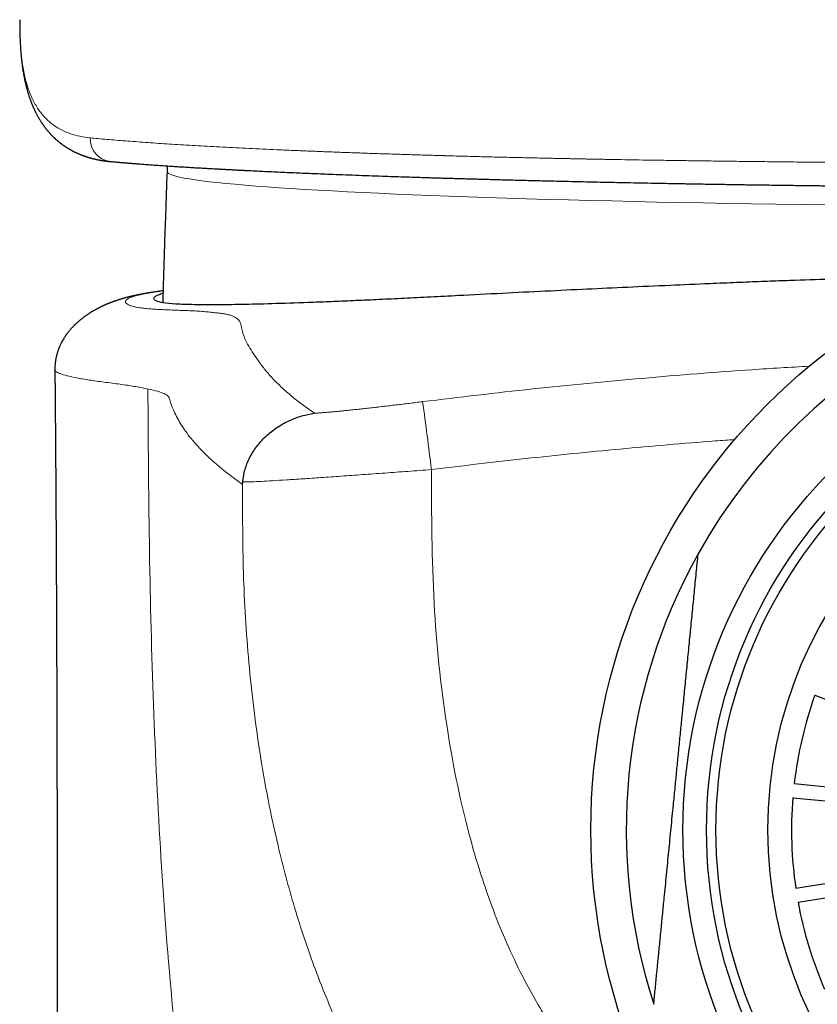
# Model space of a CAD drawing. Header units: millimetres. Extents: x 8 to 539, y 12 to 464.
# Tile 46 of 59: x 258 to 275, y 402 to 423. Entities that reach past the tile are written whole.
import ezdxf

# ---------------------------------------------------------------- set-up
doc = ezdxf.new("R2010")
doc.units = ezdxf.units.MM

msp = doc.modelspace()

# ---------------------------------------------------------------- linework, layer by layer
at = {"color": 7, "linetype": 'Continuous', "lineweight": 30}
for p, q in [((258.176, 423.216), (258.176, 423.226)), ((258.176, 423.217), (258.176, 423.211)), ((275.012, 408.911), (276.884, 408.206)), ((274.576, 407.04), (276.567, 406.844)), ((274.546, 406.741), (276.537, 406.545)), ((274.609, 404.821), (276.583, 405.147)), ((274.658, 404.525), (276.632, 404.851))]:
    msp.add_line(p, q, dxfattribs=at)
at = {"color": 252, "linetype": 'Continuous', "lineweight": 0}
msp.add_line((258.203, 422.521), (258.186, 422.751), dxfattribs=at)
at = {"color": 252, "linetype": 'Continuous', "lineweight": 0, "flags": 128}
for points in [[(258.186, 422.711), (258.185, 422.719), (258.186, 422.751)], [(258.203, 422.521), (258.203, 422.489), (258.204, 422.463)], [(275.233, 419.302), (274.705, 419.309), (274.182, 419.317), (273.666, 419.325), (273.156, 419.334), (272.652, 419.343), (272.156, 419.353), (271.667, 419.363), (271.186, 419.374), (270.714, 419.385), (270.249, 419.396), (269.793, 419.408), (269.347, 419.42), (268.91, 419.433), (268.482, 419.446), (268.064, 419.459), (267.657, 419.473), (267.26, 419.488), (266.874, 419.502), (266.499, 419.517), (266.135, 419.532), (265.783, 419.548), (265.443, 419.564), (265.115, 419.58), (264.799, 419.597), (264.495, 419.613), (264.204, 419.63), (263.926, 419.648), (263.662, 419.665), (263.41, 419.683), (263.172, 419.701), (262.947, 419.719), (262.737, 419.738), (262.54, 419.756), (262.357, 419.775), (262.188, 419.794), (262.034, 419.813), (261.894, 419.832), (261.769, 419.852), (261.658, 419.871), (261.561, 419.891), (261.48, 419.911), (261.413, 419.93), (261.361, 419.95), (261.324, 419.97), (261.301, 419.99), (261.294, 420.009), (261.294, 420.01)]]:
    msp.add_lwpolyline(points, dxfattribs=at)
at = {"color": 7, "linetype": 'Continuous', "lineweight": 30}
for radius in [12.75, 10.8, 10.3, 10.1, 9]:
    msp.add_circle((283.019, 406.058), radius, dxfattribs=at)
at = {"color": 252, "linetype": 'Continuous', "lineweight": 0}
for centre, radius, start, end in [((260.146, 420.7), 0.481, 177.3472, 262.9338), ((166.27, 401.47), 101.362, 6.92574, 7.74685)]:
    msp.add_arc(centre, radius, start, end, dxfattribs=at)
at = {"color": 7, "linetype": 'Continuous', "lineweight": 30}
for radius, start, end in [(12, 17.9305, 150.8176), (12, 150.8176, 197.9305), (8.5, 160.3852, 173.3629), (8.5, 175.3852, 188.3629), (8.5, 190.3852, 203.3629)]:
    msp.add_arc((283.019, 406.058), radius, start, end, dxfattribs=at)
at = {"color": 252, "linetype": 'Continuous', "lineweight": 0}
for points, knots in [([(258.186, 422.751), (258.183, 422.805), (258.177, 422.912), (258.175, 423.064), (258.174, 423.166), (258.176, 423.214), (258.176, 423.216)], [0, 0, 0, 0, 0.328963, 0.65768, 0.986194, 1, 1, 1, 1]), ([(259.665, 420.723), (259.592, 420.732), (259.446, 420.751), (259.25, 420.806), (259.07, 420.88), (258.908, 420.976), (258.763, 421.094), (258.626, 421.242), (258.501, 421.426), (258.392, 421.652), (258.306, 421.909), (258.241, 422.195), (258.216, 422.412), (258.203, 422.521)], [0, 0, 0, 0, 0.084363, 0.168375, 0.252088, 0.335554, 0.418821, 0.501935, 0.601534, 0.701058, 0.800589, 0.900208, 1, 1, 1, 1]), ([(283.224, 420.171), (283.091, 420.171), (282.823, 420.171), (282.422, 420.171), (282.022, 420.171), (281.621, 420.172), (281.221, 420.172), (280.797, 420.173), (280.351, 420.174), (279.882, 420.175), (279.415, 420.177), (278.946, 420.179), (278.476, 420.181), (278.005, 420.183), (277.536, 420.186), (277.07, 420.189), (276.608, 420.192), (276.148, 420.196), (275.692, 420.2), (275.24, 420.204), (274.791, 420.209), (274.344, 420.214), (273.9, 420.219), (273.461, 420.224), (273.029, 420.23), (272.602, 420.235), (272.179, 420.241), (271.796, 420.247), (271.45, 420.252), (271.142, 420.257), (270.914, 420.261), (270.786, 420.263), (270.757, 420.264), (270.748, 420.264), (270.738, 420.264), (270.732, 420.264), (270.728, 420.264), (270.72, 420.264), (270.707, 420.265), (270.687, 420.265), (270.662, 420.266), (270.631, 420.266), (270.594, 420.267), (270.55, 420.268), (270.498, 420.268), (270.438, 420.27), (270.372, 420.271), (270.299, 420.272), (270.221, 420.274), (270.138, 420.275), (270.051, 420.277), (269.961, 420.279), (269.865, 420.281), (269.763, 420.283), (269.651, 420.285), (269.527, 420.288), (269.391, 420.29), (269.249, 420.293), (269.1, 420.297), (268.945, 420.3), (268.785, 420.304), (268.62, 420.308), (268.45, 420.312), (268.273, 420.316), (268.091, 420.32), (267.904, 420.325), (267.711, 420.33), (267.514, 420.335), (267.352, 420.34), (267.251, 420.343), (267.209, 420.344), (267.191, 420.344), (267.176, 420.345), (267.114, 420.347), (266.938, 420.352), (266.651, 420.36), (266.302, 420.371), (265.959, 420.382), (265.619, 420.393), (265.284, 420.405), (264.952, 420.417), (264.627, 420.429), (264.309, 420.442), (263.997, 420.455), (263.692, 420.468), (263.394, 420.481), (263.103, 420.495), (262.819, 420.509), (262.543, 420.523), (262.274, 420.537), (262.014, 420.551), (261.763, 420.566), (261.52, 420.581), (261.286, 420.595), (261.057, 420.61), (260.834, 420.626), (260.618, 420.642), (260.41, 420.658), (260.211, 420.674), (260.02, 420.69), (259.837, 420.706), (259.722, 420.717), (259.665, 420.723)], [0, 0, 0, 0, 0.0131474, 0.0262988, 0.0394535, 0.0526104, 0.0657686, 0.0789269, 0.0944331, 0.1099354, 0.1254312, 0.1409182, 0.1567091, 0.1724849, 0.1882423, 0.2039782, 0.2196891, 0.2353715, 0.2510221, 0.2666275, 0.2822451, 0.2978934, 0.3135586, 0.3292317, 0.3446313, 0.3600359, 0.3754443, 0.390855, 0.4023626, 0.4138701, 0.4253772, 0.4280446, 0.4283938, 0.4287431, 0.4290924, 0.4294417, 0.4295072, 0.4295626, 0.4302464, 0.4309972, 0.4318801, 0.4331036, 0.4345144, 0.4361126, 0.4381561, 0.4404415, 0.4429688, 0.4457379, 0.4487489, 0.4520016, 0.4552899, 0.458793, 0.4625109, 0.4664436, 0.470591, 0.475646, 0.4809868, 0.4866135, 0.4925256, 0.4987231, 0.5050876, 0.5117277, 0.5186433, 0.5258345, 0.5333012, 0.5410434, 0.5490611, 0.5573542, 0.5657974, 0.5695973, 0.5703497, 0.5711042, 0.5718607, 0.5723712, 0.5790359, 0.5944033, 0.6097694, 0.6251345, 0.6404987, 0.6561759, 0.6718526, 0.6875289, 0.7032051, 0.7188814, 0.7345578, 0.7502347, 0.7658781, 0.7815224, 0.7971678, 0.8128148, 0.8284636, 0.8438351, 0.8592093, 0.8745866, 0.8899675, 0.9056667, 0.921371, 0.9370813, 0.9527983, 0.968523, 0.9842565, 1, 1, 1, 1]), ([(264.417, 414.887), (264.336, 414.944), (264.173, 415.057), (263.953, 415.23), (263.75, 415.406), (263.568, 415.583), (263.405, 415.763), (263.27, 415.938), (263.153, 416.107), (263.047, 416.269), (262.973, 416.4), (262.93, 416.498), (262.907, 416.564), (262.889, 416.63), (262.874, 416.697), (262.86, 416.763), (262.843, 416.818), (262.815, 416.86), (262.785, 416.889), (262.745, 416.918), (262.692, 416.945), (262.624, 416.968), (262.541, 416.987), (262.445, 417.002), (262.334, 417.015), (262.223, 417.028), (262.105, 417.04), (261.968, 417.05), (261.814, 417.058), (261.651, 417.064), (261.485, 417.07), (261.321, 417.077), (261.166, 417.084), (261.021, 417.092), (260.889, 417.102), (260.769, 417.115), (260.662, 417.13), (260.572, 417.15), (260.502, 417.172), (260.452, 417.197), (260.422, 417.223), (260.412, 417.251), (260.421, 417.279), (260.453, 417.308), (260.507, 417.336), (260.58, 417.362), (260.67, 417.386), (260.779, 417.411), (260.904, 417.435), (261.048, 417.458), (261.15, 417.474), (261.21, 417.482), (261.211, 417.482)], [0, 0, 0, 0, 0.064581, 0.129162, 0.193744, 0.258325, 0.322906, 0.387486, 0.444318, 0.501151, 0.557982, 0.580308, 0.602633, 0.624958, 0.647284, 0.669613, 0.69194, 0.702789, 0.713639, 0.72449, 0.735343, 0.746193, 0.754714, 0.763236, 0.771762, 0.780289, 0.788813, 0.797332, 0.805854, 0.81438, 0.822909, 0.831438, 0.839813, 0.848183, 0.856552, 0.864921, 0.874606, 0.884294, 0.893981, 0.903667, 0.913353, 0.922867, 0.932383, 0.941896, 0.951407, 0.959475, 0.967545, 0.975618, 0.983694, 0.99177, 0.999846, 1, 1, 1, 1]), ([(260.89, 415.401), (260.816, 415.416), (260.669, 415.446), (260.388, 415.491), (260.052, 415.536), (259.708, 415.58), (259.435, 415.625), (259.216, 415.67), (259.052, 415.716), (258.954, 415.761), (258.91, 415.793), (258.921, 415.81), (258.922, 415.812)], [0, 0, 0, 0, 0.109966, 0.219924, 0.329897, 0.439875, 0.54985, 0.659828, 0.769794, 0.879753, 0.989708, 1, 1, 1, 1]), ([(266.707, 415.133), (267.481, 415.226), (269.029, 415.411), (271.355, 415.632), (273.311, 415.792), (274.493, 415.861), (274.897, 415.884)], [0, 0, 0, 0, 0.284356, 0.568451, 0.852375, 1, 1, 1, 1]), ([(283.019, 366.561), (282.608, 366.575), (281.786, 366.604), (280.572, 366.823), (279.392, 367.158), (278.257, 367.611), (277.174, 368.163), (276.077, 368.842), (274.979, 369.654), (273.894, 370.6), (272.883, 371.616), (271.938, 372.691), (270.927, 373.972), (269.868, 375.472), (268.788, 377.202), (267.796, 378.988), (266.878, 380.815), (266.046, 382.686), (265.291, 384.594), (264.532, 386.729), (263.798, 389.102), (263.114, 391.716), (262.535, 394.364), (262.058, 397.04), (261.676, 399.739), (261.366, 402.618), (261.138, 405.676), (260.989, 408.91), (260.91, 412.152), (260.896, 414.318), (260.89, 415.401)], [0, 0, 0, 0, 0.020823, 0.041652, 0.062477, 0.083288, 0.104117, 0.124965, 0.149963, 0.174965, 0.199966, 0.224964, 0.24997, 0.285685, 0.321398, 0.357112, 0.392831, 0.428546, 0.464263, 0.499979, 0.546645, 0.593314, 0.639985, 0.686652, 0.733321, 0.779987, 0.834988, 0.889993, 0.944996, 1, 1, 1, 1]), ([(262.894, 413.38), (262.74, 413.493), (262.431, 413.717), (262.062, 414.054), (261.777, 414.373), (261.566, 414.674), (261.45, 414.904), (261.375, 415.082), (261.354, 415.181), (261.32, 415.255), (261.24, 415.304), (261.103, 415.353), (260.966, 415.385), (260.897, 415.401)], [0, 0, 0, 0, 0.166667, 0.333334, 0.500001, 0.640002, 0.780002, 0.841601, 0.903203, 0.927401, 0.951595, 0.975797, 1, 1, 1, 1]), ([(264.413, 414.887), (264.434, 414.888), (264.476, 414.891), (264.548, 414.896), (264.627, 414.902), (264.713, 414.909), (264.806, 414.917), (264.905, 414.926), (265.008, 414.937), (265.118, 414.948), (265.232, 414.96), (265.352, 414.973), (265.475, 414.986), (265.602, 415), (265.733, 415.015), (265.866, 415.031), (266.003, 415.047), (266.141, 415.063), (266.281, 415.08), (266.422, 415.097), (266.564, 415.115), (266.659, 415.127), (266.707, 415.132)], [0, 0, 0, 0, 0.050063, 0.099996, 0.149963, 0.200131, 0.250662, 0.300633, 0.350425, 0.400196, 0.450106, 0.500316, 0.550429, 0.600303, 0.650095, 0.699963, 0.750066, 0.800179, 0.850073, 0.899903, 0.949826, 1, 1, 1, 1]), ([(273.318, 414.33), (273.18, 414.32), (272.705, 414.286), (271.896, 414.219), (270.891, 414.13), (269.888, 414.033), (268.887, 413.927), (267.889, 413.815), (267.224, 413.733), (266.892, 413.692)], [0, 0, 0, 0, 0.064383, 0.220949, 0.377249, 0.533294, 0.689095, 0.84466, 1, 1, 1, 1]), ([(266.892, 413.692), (266.727, 413.68), (266.395, 413.656), (265.906, 413.62), (265.431, 413.586), (264.978, 413.554), (264.553, 413.524), (264.165, 413.497), (263.82, 413.475), (263.524, 413.457), (263.279, 413.443), (263.091, 413.434), (262.956, 413.43), (262.919, 413.432), (262.901, 413.432)], [0, 0, 0, 0, 0.083093, 0.166253, 0.249489, 0.332762, 0.416042, 0.49937, 0.582721, 0.666052, 0.749426, 0.832856, 0.916356, 1, 1, 1, 1]), ([(266.892, 413.692), (266.896, 412.746), (266.903, 410.939), (267.167, 408.361), (267.591, 406.217), (268.135, 404.47), (268.625, 403.328), (269.042, 402.541), (269.333, 402.05), (269.643, 401.584), (269.972, 401.141), (270.591, 400.404), (271.329, 399.628), (272.099, 399.222), (272.337, 399.097)], [0, 0, 0, 0, 0.174047, 0.332292, 0.47602, 0.57533, 0.66835, 0.704059, 0.73902, 0.77332, 0.807049, 0.840304, 0.950735, 1, 1, 1, 1]), ([(270.747, 395.409), (270.691, 395.435), (270.464, 395.539), (270.151, 395.729), (269.815, 395.948), (269.56, 396.128), (269.077, 396.478), (268.377, 397.05), (267.414, 397.989), (266.486, 399.125), (265.647, 400.434), (264.971, 401.76), (264.425, 403.082), (263.984, 404.402), (263.579, 405.928), (263.242, 407.66), (263.011, 409.592), (262.892, 411.496), (262.894, 412.756), (262.895, 413.38)], [0, 0, 0, 0, 0.008997, 0.0362991, 0.0531308, 0.067284, 0.0816811, 0.1398411, 0.1986053, 0.276995, 0.3526691, 0.4242132, 0.4932247, 0.5605244, 0.6263918, 0.7227668, 0.8167948, 0.909218, 1, 1, 1, 1])]:
    msp.add_open_spline(points, degree=3, knots=knots, dxfattribs=at)
at = {"color": 7, "linetype": 'Continuous', "lineweight": 30}
for points, knots in [([(258.176, 423.209), (258.176, 423.201), (258.175, 423.183), (258.175, 423.156), (258.175, 423.129), (258.175, 423.105), (258.175, 423.086), (258.175, 423.07), (258.175, 423.058), (258.175, 423.047), (258.175, 423.034), (258.175, 423.017), (258.175, 422.994), (258.176, 422.966), (258.177, 422.934), (258.178, 422.898), (258.179, 422.858), (258.181, 422.813), (258.183, 422.764), (258.185, 422.729), (258.186, 422.711)], [0, 0, 0, 0, 0.0499665, 0.1104431, 0.1647518, 0.2128962, 0.2548798, 0.2835472, 0.3084154, 0.3317219, 0.3585741, 0.3891717, 0.4390728, 0.496531, 0.5615464, 0.6341193, 0.71425, 0.8019394, 0.8971888, 1, 1, 1, 1]), ([(258.186, 422.711), (258.188, 422.668), (258.192, 422.614), (258.198, 422.53), (258.202, 422.491), (258.204, 422.463)], [0, 0, 0, 0, 0.526209, 0.661521, 1, 1, 1, 1]), ([(258.204, 422.463), (258.205, 422.452), (258.207, 422.432), (258.21, 422.404), (258.212, 422.379), (258.215, 422.358), (258.217, 422.339), (258.22, 422.315), (258.224, 422.282), (258.23, 422.239), (258.236, 422.193), (258.244, 422.146), (258.251, 422.103), (258.257, 422.065), (258.264, 422.031), (258.27, 421.999), (258.276, 421.969), (258.282, 421.94), (258.288, 421.911), (258.295, 421.882), (258.301, 421.855), (258.307, 421.83), (258.313, 421.806), (258.32, 421.782), (258.326, 421.758), (258.333, 421.732), (258.341, 421.706), (258.348, 421.68), (258.356, 421.654), (258.365, 421.626), (258.376, 421.593), (258.387, 421.559), (258.4, 421.525), (258.41, 421.498), (258.418, 421.477), (258.424, 421.461), (258.43, 421.445), (258.437, 421.428), (258.444, 421.411), (258.451, 421.394), (258.457, 421.38), (258.463, 421.367), (258.468, 421.355), (258.475, 421.341), (258.481, 421.327), (258.488, 421.312), (258.496, 421.296), (258.503, 421.281), (258.511, 421.265), (258.519, 421.249), (258.529, 421.23), (258.54, 421.209), (258.552, 421.186), (258.565, 421.164), (258.576, 421.144), (258.588, 421.124), (258.599, 421.105), (258.612, 421.084), (258.624, 421.066), (258.634, 421.05), (258.643, 421.037), (258.652, 421.023), (258.661, 421.01), (258.671, 420.995), (258.68, 420.982), (258.689, 420.97), (258.697, 420.96), (258.704, 420.95), (258.712, 420.94), (258.721, 420.928), (258.731, 420.915), (258.74, 420.903), (258.749, 420.893), (258.757, 420.883), (258.765, 420.874), (258.773, 420.864), (258.782, 420.853), (258.792, 420.841), (258.802, 420.83), (258.811, 420.821), (258.819, 420.812), (258.826, 420.804), (258.834, 420.795), (258.843, 420.786), (258.853, 420.775), (258.864, 420.765), (258.873, 420.755), (258.882, 420.746), (258.89, 420.739), (258.898, 420.731), (258.907, 420.723), (258.917, 420.713), (258.928, 420.702), (258.94, 420.692), (258.951, 420.682), (258.96, 420.674), (258.97, 420.666), (258.981, 420.657), (258.993, 420.647), (259.005, 420.636), (259.018, 420.626), (259.029, 420.617), (259.039, 420.609), (259.05, 420.601), (259.063, 420.592), (259.076, 420.582), (259.088, 420.573), (259.099, 420.565), (259.108, 420.559), (259.117, 420.552), (259.128, 420.545), (259.142, 420.536), (259.158, 420.526), (259.173, 420.516), (259.186, 420.508), (259.197, 420.501), (259.208, 420.494), (259.221, 420.487), (259.236, 420.478), (259.251, 420.47), (259.264, 420.462), (259.276, 420.456), (259.288, 420.45), (259.301, 420.443), (259.315, 420.435), (259.331, 420.427), (259.347, 420.419), (259.362, 420.412), (259.377, 420.406), (259.391, 420.399), (259.406, 420.393), (259.419, 420.387), (259.432, 420.381), (259.444, 420.376), (259.455, 420.371), (259.468, 420.366), (259.484, 420.36), (259.501, 420.353), (259.518, 420.347), (259.532, 420.342), (259.545, 420.337), (259.558, 420.333), (259.572, 420.328), (259.588, 420.323), (259.604, 420.318), (259.619, 420.313), (259.633, 420.309), (259.646, 420.305), (259.659, 420.301), (259.675, 420.297), (259.691, 420.292), (259.706, 420.288), (259.72, 420.285), (259.733, 420.282), (259.745, 420.279), (259.757, 420.276), (259.771, 420.272), (259.786, 420.269), (259.8, 420.266), (259.813, 420.263), (259.824, 420.261), (259.834, 420.259), (259.846, 420.257), (259.86, 420.254), (259.875, 420.251), (259.892, 420.248), (259.908, 420.245), (259.922, 420.243), (259.933, 420.242), (259.944, 420.24), (259.954, 420.238), (259.963, 420.237), (259.973, 420.236), (259.985, 420.234), (260, 420.232), (260.018, 420.23), (260.038, 420.228), (260.062, 420.225), (260.078, 420.223), (260.087, 420.223)], [0, 0, 0, 0, 0.008523, 0.016143, 0.022859, 0.028672, 0.033581, 0.037948, 0.04872, 0.060211, 0.074062, 0.087357, 0.100454, 0.110484, 0.120372, 0.129699, 0.138437, 0.146859, 0.15536, 0.164407, 0.172107, 0.179794, 0.187065, 0.19406, 0.201569, 0.209567, 0.218069, 0.226064, 0.233313, 0.242722, 0.253015, 0.264234, 0.275445, 0.286215, 0.29129, 0.296158, 0.301377, 0.307066, 0.313205, 0.318971, 0.323946, 0.32784, 0.331924, 0.33658, 0.341807, 0.347129, 0.352143, 0.357754, 0.363037, 0.368866, 0.375422, 0.382684, 0.391795, 0.399755, 0.407166, 0.414075, 0.42123, 0.428921, 0.436943, 0.442543, 0.447349, 0.45213, 0.457971, 0.463416, 0.46885, 0.473601, 0.477668, 0.481321, 0.485482, 0.490303, 0.495757, 0.500974, 0.505447, 0.509287, 0.512815, 0.516922, 0.521661, 0.527009, 0.531858, 0.536146, 0.539872, 0.543164, 0.546863, 0.551124, 0.555948, 0.561023, 0.565573, 0.569561, 0.572931, 0.576293, 0.580196, 0.584641, 0.590292, 0.595602, 0.600212, 0.604123, 0.607951, 0.612476, 0.6177, 0.623381, 0.628706, 0.633263, 0.637155, 0.641505, 0.646622, 0.652486, 0.657348, 0.66165, 0.665391, 0.668686, 0.672376, 0.678057, 0.68464, 0.690796, 0.695479, 0.699425, 0.70365, 0.708643, 0.714404, 0.720163, 0.725156, 0.729382, 0.733331, 0.738017, 0.743469, 0.749415, 0.755586, 0.76069, 0.765392, 0.771112, 0.775931, 0.781019, 0.785591, 0.789601, 0.793051, 0.797646, 0.803203, 0.809709, 0.815369, 0.820261, 0.824386, 0.828408, 0.833194, 0.838748, 0.844663, 0.849868, 0.854307, 0.858189, 0.862663, 0.867905, 0.873498, 0.878763, 0.883347, 0.887248, 0.890996, 0.894986, 0.899539, 0.904624, 0.909414, 0.913548, 0.917025, 0.919992, 0.923723, 0.928123, 0.933192, 0.938907, 0.944553, 0.948339, 0.951919, 0.955292, 0.958459, 0.96142, 0.964343, 0.967898, 0.972619, 0.97819, 0.98461, 0.99188, 1, 1, 1, 1]), ([(260.086, 420.223), (260.1, 420.221), (260.125, 420.219), (260.162, 420.216), (260.196, 420.213), (260.228, 420.21), (260.257, 420.207), (260.283, 420.205), (260.305, 420.203), (260.325, 420.201), (260.342, 420.2), (260.356, 420.199), (260.366, 420.198), (260.374, 420.197), (260.38, 420.197), (260.386, 420.196), (260.393, 420.196), (260.4, 420.195), (260.409, 420.194), (260.419, 420.194), (260.433, 420.192), (260.453, 420.191), (260.48, 420.189), (260.509, 420.186), (260.541, 420.184), (260.575, 420.181), (260.611, 420.178), (260.65, 420.175), (260.689, 420.172), (260.762, 420.166), (260.872, 420.158), (261.02, 420.147), (261.144, 420.139), (261.242, 420.132), (261.31, 420.128), (261.379, 420.123), (261.449, 420.119), (261.519, 420.114), (261.588, 420.11), (261.658, 420.105), (261.727, 420.101), (261.796, 420.097), (261.862, 420.093), (261.924, 420.089), (261.985, 420.086), (262.044, 420.082), (262.1, 420.079), (262.153, 420.076), (262.206, 420.073), (262.261, 420.07), (262.324, 420.066), (262.395, 420.063), (262.476, 420.058), (262.562, 420.054), (262.648, 420.049), (262.733, 420.045), (262.815, 420.04), (262.901, 420.036), (262.987, 420.032), (263.101, 420.026), (263.243, 420.019), (263.419, 420.011), (263.602, 420.003), (263.79, 419.994), (263.978, 419.986), (264.166, 419.978), (264.354, 419.97), (264.546, 419.962), (264.764, 419.953), (265.01, 419.944), (265.286, 419.933), (265.569, 419.923), (265.835, 419.914), (266.083, 419.905), (266.311, 419.898), (266.512, 419.891), (266.683, 419.886), (266.821, 419.881), (266.957, 419.877), (267.09, 419.873), (267.221, 419.869), (267.35, 419.865), (267.475, 419.862), (267.596, 419.858), (267.714, 419.855), (267.83, 419.852), (267.95, 419.848), (268.077, 419.845), (268.212, 419.841), (268.355, 419.837), (268.504, 419.833), (268.66, 419.829), (268.82, 419.825), (268.983, 419.821), (269.15, 419.817), (269.321, 419.813), (269.495, 419.809), (269.694, 419.804), (269.918, 419.799), (270.165, 419.793), (270.408, 419.788), (270.645, 419.783), (270.876, 419.778), (271.128, 419.773), (271.404, 419.768), (271.707, 419.762), (272.016, 419.757), (272.331, 419.751), (272.652, 419.745), (272.979, 419.74), (273.313, 419.735), (273.603, 419.73), (273.848, 419.727), (274.047, 419.724), (274.247, 419.721), (274.45, 419.718), (274.636, 419.716), (274.803, 419.714), (274.948, 419.712), (275.084, 419.71), (275.212, 419.709), (275.321, 419.707), (275.413, 419.706), (275.489, 419.705), (275.56, 419.705), (275.627, 419.704), (275.69, 419.703), (275.749, 419.702), (275.807, 419.702), (275.867, 419.701), (275.933, 419.7), (276.006, 419.7), (276.087, 419.699), (276.176, 419.698), (276.271, 419.697), (276.373, 419.696), (276.481, 419.695), (276.596, 419.694), (276.719, 419.693), (276.849, 419.691), (276.985, 419.69), (277.127, 419.689), (277.277, 419.688), (277.435, 419.686), (277.601, 419.685), (277.777, 419.683), (277.959, 419.682), (278.15, 419.681), (278.349, 419.679), (278.555, 419.678), (278.769, 419.676), (278.99, 419.675), (279.219, 419.674), (279.456, 419.672), (279.701, 419.671), (279.952, 419.67), (280.209, 419.669), (280.472, 419.668), (280.743, 419.667), (281.023, 419.666), (281.313, 419.665), (281.612, 419.664), (281.919, 419.663), (282.234, 419.663), (282.556, 419.663), (282.886, 419.662), (283.108, 419.663), (283.221, 419.663)], [0, 0, 0, 0, 0.003673, 0.00707, 0.010191, 0.013035, 0.015604, 0.017896, 0.019913, 0.021653, 0.023118, 0.024308, 0.025221, 0.025859, 0.026345, 0.02681, 0.027367, 0.028017, 0.02876, 0.029595, 0.030523, 0.032465, 0.034717, 0.03728, 0.039832, 0.042631, 0.045675, 0.048815, 0.051959, 0.055108, 0.066387, 0.077722, 0.089112, 0.09401, 0.098919, 0.103837, 0.108766, 0.113695, 0.118475, 0.123062, 0.127883, 0.13247, 0.136822, 0.140939, 0.144822, 0.148685, 0.152283, 0.155618, 0.158851, 0.162304, 0.165985, 0.170617, 0.175565, 0.18083, 0.186412, 0.191105, 0.196002, 0.20107, 0.206124, 0.211132, 0.220836, 0.230365, 0.240845, 0.251105, 0.261142, 0.270996, 0.280828, 0.290661, 0.300494, 0.314014, 0.327533, 0.341149, 0.354959, 0.365398, 0.375945, 0.386602, 0.392931, 0.399166, 0.405228, 0.411117, 0.416947, 0.422598, 0.428069, 0.433359, 0.438469, 0.443401, 0.448384, 0.453899, 0.459662, 0.465675, 0.471935, 0.478445, 0.485203, 0.491803, 0.498624, 0.505663, 0.512708, 0.519631, 0.529708, 0.539513, 0.549047, 0.558309, 0.567299, 0.576017, 0.587433, 0.598964, 0.610632, 0.622437, 0.634378, 0.646457, 0.658688, 0.671072, 0.678202, 0.685381, 0.692609, 0.699886, 0.707169, 0.71262, 0.717766, 0.722607, 0.727144, 0.731377, 0.734214, 0.736896, 0.739423, 0.741795, 0.744012, 0.746075, 0.74806, 0.750115, 0.752432, 0.75501, 0.757851, 0.760954, 0.76432, 0.767844, 0.771616, 0.775637, 0.779908, 0.784429, 0.789112, 0.794037, 0.799203, 0.804611, 0.810379, 0.816399, 0.822672, 0.829198, 0.835977, 0.843008, 0.850292, 0.857813, 0.865585, 0.873609, 0.881884, 0.89041, 0.899029, 0.907889, 0.91699, 0.926332, 0.936112, 0.946141, 0.95642, 0.966945, 0.977718, 0.988737, 1, 1, 1, 1]), ([(261.294, 420.01), (261.283, 419.707), (261.264, 419.172), (261.239, 418.434), (261.22, 417.818), (261.209, 417.427), (261.204, 417.239), (261.204, 417.232)], [0, 0, 0, 0, 0.3272724, 0.5780954, 0.7963615, 0.9924001, 1, 1, 1, 1]), ([(261.298, 420.128), (261.297, 420.107), (261.296, 420.067), (261.294, 420.028), (261.294, 420.01)], [0, 0, 0, 0, 0.552534, 1, 1, 1, 1]), ([(278.047, 417.798), (278.033, 417.798), (277.44, 417.787), (276.28, 417.756), (275.077, 417.72), (274.365, 417.694), (274.128, 417.686), (273.88, 417.676), (273.621, 417.666), (273.352, 417.655), (273.073, 417.644), (272.6, 417.624), (271.915, 417.594), (271.047, 417.555), (270.165, 417.514), (269.277, 417.471), (268.366, 417.426), (267.561, 417.384), (266.875, 417.348), (266.316, 417.32), (265.788, 417.295), (265.291, 417.273), (264.825, 417.253), (264.249, 417.23), (263.604, 417.208), (262.939, 417.191), (262.35, 417.183), (261.853, 417.185), (261.464, 417.199), (261.201, 417.226), (261.052, 417.264), (261.014, 417.304), (261.021, 417.335), (261.035, 417.353), (261.057, 417.371), (261.089, 417.389), (261.13, 417.406), (261.17, 417.421), (261.199, 417.43), (261.21, 417.433)], [0, 0, 0, 0, 0.001247, 0.055864, 0.111838, 0.119406, 0.127383, 0.135768, 0.144562, 0.153765, 0.163377, 0.173397, 0.203057, 0.235808, 0.267662, 0.301979, 0.33876, 0.378004, 0.404327, 0.430288, 0.455888, 0.481125, 0.506, 0.530514, 0.578448, 0.624938, 0.669983, 0.722129, 0.7722, 0.820199, 0.866128, 0.909991, 0.923998, 0.937937, 0.951809, 0.965614, 0.97935, 0.993019, 1, 1, 1, 1]), ([(261.211, 417.483), (261.209, 417.483), (261.192, 417.48), (261.158, 417.475), (261.11, 417.469), (261.062, 417.461), (261.02, 417.455), (260.984, 417.449), (260.956, 417.445), (260.93, 417.44), (260.904, 417.436), (260.881, 417.432), (260.859, 417.429), (260.841, 417.425), (260.822, 417.422), (260.805, 417.419), (260.79, 417.416), (260.778, 417.414), (260.767, 417.412), (260.755, 417.41), (260.743, 417.407), (260.731, 417.405), (260.72, 417.403), (260.711, 417.401), (260.703, 417.4), (260.697, 417.398), (260.691, 417.397), (260.684, 417.396), (260.676, 417.394), (260.666, 417.392), (260.656, 417.39), (260.644, 417.388), (260.631, 417.385), (260.619, 417.382), (260.607, 417.38), (260.596, 417.377), (260.586, 417.375), (260.575, 417.373), (260.563, 417.37), (260.551, 417.367), (260.539, 417.364), (260.528, 417.362), (260.519, 417.36), (260.51, 417.358), (260.499, 417.355), (260.487, 417.352), (260.474, 417.349), (260.457, 417.344), (260.438, 417.34), (260.419, 417.334), (260.4, 417.329), (260.382, 417.324), (260.362, 417.319), (260.34, 417.312), (260.315, 417.305), (260.287, 417.297), (260.259, 417.287), (260.23, 417.278), (260.205, 417.269), (260.185, 417.262), (260.17, 417.257), (260.156, 417.252), (260.143, 417.247), (260.131, 417.243), (260.119, 417.238), (260.109, 417.234), (260.098, 417.23), (260.086, 417.225), (260.071, 417.219), (260.055, 417.213), (260.038, 417.206), (260.021, 417.199), (260.006, 417.192), (259.992, 417.186), (259.979, 417.181), (259.965, 417.174), (259.95, 417.168), (259.935, 417.161), (259.92, 417.154), (259.907, 417.147), (259.894, 417.141), (259.877, 417.133), (259.857, 417.123), (259.836, 417.112), (259.816, 417.101), (259.795, 417.09), (259.773, 417.078), (259.753, 417.067), (259.735, 417.057), (259.719, 417.047), (259.703, 417.038), (259.69, 417.03), (259.678, 417.023), (259.666, 417.015), (259.652, 417.006), (259.638, 416.997), (259.622, 416.987), (259.605, 416.975), (259.584, 416.961), (259.561, 416.944), (259.535, 416.926), (259.508, 416.905), (259.481, 416.885), (259.457, 416.864), (259.434, 416.846), (259.414, 416.828), (259.394, 416.81), (259.374, 416.793), (259.359, 416.778), (259.348, 416.768), (259.34, 416.76), (259.33, 416.75), (259.315, 416.735), (259.296, 416.714), (259.272, 416.689), (259.249, 416.663), (259.225, 416.635), (259.203, 416.607), (259.184, 416.583), (259.169, 416.563), (259.158, 416.548), (259.149, 416.534), (259.139, 416.52), (259.129, 416.504), (259.115, 416.482), (259.097, 416.453), (259.074, 416.414), (259.054, 416.377), (259.038, 416.343), (259.025, 416.315), (259.014, 416.29), (259.006, 416.269), (258.999, 416.251), (258.992, 416.234), (258.986, 416.215), (258.979, 416.194), (258.972, 416.172), (258.965, 416.151), (258.958, 416.126), (258.951, 416.099), (258.945, 416.071), (258.94, 416.045), (258.935, 416.017), (258.93, 415.984), (258.926, 415.952), (258.923, 415.923), (258.922, 415.904), (258.921, 415.888), (258.92, 415.874), (258.919, 415.857), (258.919, 415.836), (258.919, 415.82), (258.919, 415.811)], [0, 0, 0, 0, 0.002461, 0.02528, 0.04853, 0.07256, 0.097783, 0.113515, 0.128098, 0.141532, 0.154511, 0.168274, 0.178577, 0.18885, 0.198607, 0.20785, 0.217025, 0.222625, 0.228572, 0.234864, 0.241504, 0.248301, 0.254362, 0.259572, 0.263433, 0.266642, 0.269684, 0.273427, 0.277887, 0.283065, 0.288961, 0.295262, 0.302684, 0.309501, 0.315714, 0.321322, 0.326949, 0.332719, 0.339114, 0.345991, 0.3523, 0.357829, 0.362576, 0.366771, 0.372688, 0.37884, 0.385538, 0.393436, 0.404335, 0.414235, 0.422223, 0.430685, 0.439964, 0.449386, 0.461185, 0.473283, 0.485732, 0.498077, 0.509657, 0.516418, 0.522316, 0.527526, 0.532635, 0.537689, 0.542688, 0.545868, 0.549854, 0.55465, 0.560259, 0.566639, 0.572803, 0.579263, 0.584905, 0.589995, 0.594567, 0.599229, 0.604564, 0.610478, 0.615832, 0.620302, 0.624398, 0.629277, 0.637702, 0.64493, 0.65109, 0.658296, 0.665917, 0.672882, 0.678225, 0.683665, 0.688761, 0.692902, 0.696575, 0.700073, 0.705083, 0.709677, 0.714234, 0.719678, 0.726058, 0.733386, 0.741608, 0.750073, 0.758479, 0.766116, 0.772976, 0.779054, 0.784421, 0.790781, 0.796335, 0.798296, 0.8006, 0.803604, 0.807312, 0.814185, 0.821422, 0.828688, 0.835987, 0.843321, 0.850126, 0.854531, 0.858094, 0.860966, 0.864273, 0.868247, 0.872894, 0.881128, 0.889653, 0.898544, 0.903982, 0.909316, 0.913973, 0.917925, 0.921224, 0.924137, 0.927649, 0.93182, 0.936097, 0.940054, 0.943689, 0.949945, 0.95489, 0.958941, 0.963788, 0.969619, 0.976455, 0.980326, 0.984678, 0.986557, 0.988746, 0.991704, 0.995452, 1, 1, 1, 1]), ([(258.919, 415.812), (258.92, 415.742), (258.921, 415.605), (258.923, 415.403), (258.924, 415.208), (258.926, 415.02), (258.927, 414.84), (258.929, 414.667), (258.93, 414.496), (258.931, 414.327), (258.933, 414.162), (258.934, 414.006), (258.935, 413.859), (258.936, 413.721), (258.937, 413.592), (258.937, 413.471), (258.938, 413.36), (258.939, 413.258), (258.939, 413.17), (258.94, 413.096), (258.94, 413.035), (258.94, 412.979), (258.941, 412.929), (258.941, 412.852), (258.942, 412.743), (258.943, 412.64), (258.943, 412.571), (258.943, 412.54), (258.943, 412.511), (258.943, 412.487), (258.943, 412.47), (258.944, 412.458), (258.944, 412.443), (258.944, 412.423), (258.944, 412.396), (258.944, 412.361), (258.944, 412.319), (258.945, 412.27), (258.945, 412.21), (258.945, 412.141), (258.946, 412.066), (258.946, 411.991), (258.947, 411.894), (258.947, 411.775), (258.948, 411.636), (258.949, 411.5), (258.949, 411.366), (258.95, 411.235), (258.951, 411.114), (258.951, 411.003), (258.952, 410.903), (258.952, 410.823), (258.952, 410.763), (258.952, 410.721), (258.953, 410.682), (258.953, 410.648), (258.953, 410.623), (258.953, 410.606), (258.953, 410.594), (258.953, 410.583), (258.953, 410.569), (258.953, 410.548), (258.953, 410.519), (258.953, 410.481), (258.954, 410.37), (258.954, 410.235), (258.955, 410.079), (258.955, 409.969), (258.956, 409.859), (258.956, 409.737), (258.957, 409.602), (258.957, 409.453), (258.958, 409.331), (258.958, 409.237), (258.958, 409.174), (258.959, 409.112), (258.959, 409.056), (258.959, 409.007), (258.959, 408.966), (258.959, 408.934), (258.959, 408.908), (258.959, 408.888), (258.959, 408.871), (258.959, 408.851), (258.959, 408.826), (258.96, 408.79), (258.96, 408.744), (258.96, 408.688), (258.96, 408.624), (258.96, 408.519), (258.961, 408.375), (258.961, 408.237), (258.961, 408.141), (258.962, 408.091), (258.962, 408.047), (258.962, 408.011), (258.962, 407.983), (258.962, 407.959), (258.962, 407.935), (258.962, 407.905), (258.962, 407.868), (258.962, 407.828), (258.962, 407.785), (258.963, 407.718), (258.963, 407.631), (258.963, 407.537), (258.963, 407.46), (258.963, 407.402), (258.963, 407.35), (258.964, 407.306), (258.964, 407.269), (258.964, 407.238), (258.964, 407.209), (258.964, 407.176), (258.964, 407.138), (258.964, 407.091), (258.964, 407.035), (258.964, 406.969), (258.964, 406.899), (258.965, 406.837), (258.965, 406.784), (258.965, 406.742), (258.965, 406.699), (258.965, 406.655), (258.965, 406.613), (258.965, 406.574), (258.965, 406.54), (258.965, 406.512), (258.965, 406.491), (258.965, 406.474), (258.965, 406.456), (258.965, 406.432), (258.965, 406.382), (258.965, 406.308), (258.966, 406.224), (258.966, 406.151), (258.966, 406.087), (258.966, 406.032), (258.966, 405.987), (258.966, 405.953), (258.966, 405.918), (258.966, 405.885), (258.966, 405.854), (258.966, 405.829), (258.966, 405.809), (258.966, 405.794), (258.966, 405.78), (258.966, 405.764), (258.966, 405.743), (258.966, 405.715), (258.966, 405.68), (258.966, 405.638), (258.967, 405.594), (258.967, 405.55), (258.967, 405.492), (258.967, 405.422), (258.967, 405.341), (258.967, 405.267), (258.967, 405.207), (258.967, 405.159), (258.967, 405.122), (258.967, 405.089), (258.967, 405.061), (258.967, 405.037), (258.967, 405.011), (258.967, 404.977), (258.967, 404.936), (258.967, 404.888), (258.967, 404.834), (258.967, 404.779), (258.967, 404.727), (258.967, 404.68), (258.968, 404.637), (258.968, 404.593), (258.968, 404.55), (258.968, 404.509), (258.968, 404.475), (258.968, 404.447), (258.968, 404.425), (258.968, 404.402), (258.968, 404.374), (258.968, 404.338), (258.968, 404.297), (258.968, 404.255), (258.968, 404.212), (258.968, 404.142), (258.968, 404.046), (258.968, 403.951), (258.968, 403.884), (258.968, 403.845), (258.968, 403.809), (258.968, 403.78), (258.968, 403.759), (258.968, 403.744), (258.968, 403.73), (258.968, 403.711), (258.968, 403.688), (258.968, 403.66), (258.968, 403.626), (258.968, 403.585), (258.968, 403.54), (258.968, 403.496), (258.968, 403.444), (258.968, 403.384), (258.968, 403.318), (258.968, 403.257), (258.968, 403.2), (258.968, 403.143), (258.968, 403.082), (258.968, 403.015), (258.968, 402.945), (258.968, 402.877), (258.968, 402.799), (258.968, 402.707), (258.968, 402.602), (258.968, 402.498), (258.968, 402.394), (258.968, 402.29), (258.968, 402.186), (258.968, 402.098), (258.968, 402.023), (258.968, 401.963), (258.968, 401.905), (258.968, 401.849), (258.968, 401.796), (258.968, 401.745), (258.968, 401.696), (258.968, 401.648), (258.968, 401.603), (258.968, 401.565), (258.968, 401.53), (258.968, 401.492), (258.968, 401.45), (258.967, 401.406), (258.967, 401.364), (258.967, 401.328), (258.967, 401.297), (258.967, 401.272), (258.967, 401.248), (258.967, 401.223), (258.967, 401.195), (258.967, 401.164), (258.967, 401.129), (258.967, 401.094), (258.967, 401.062), (258.967, 401.032), (258.967, 401.006), (258.967, 400.983), (258.967, 400.963), (258.967, 400.943), (258.967, 400.921), (258.967, 400.894), (258.967, 400.862), (258.967, 400.828), (258.967, 400.795), (258.967, 400.764), (258.967, 400.735), (258.967, 400.708), (258.967, 400.683), (258.967, 400.662), (258.967, 400.643), (258.967, 400.625), (258.967, 400.604), (258.967, 400.578), (258.967, 400.544), (258.967, 400.505), (258.966, 400.466), (258.966, 400.431), (258.966, 400.404), (258.966, 400.382), (258.966, 400.361), (258.966, 400.336), (258.966, 400.306), (258.966, 400.272), (258.966, 400.236), (258.966, 400.2), (258.966, 400.165), (258.966, 400.131), (258.966, 400.099), (258.966, 400.074), (258.966, 400.052), (258.966, 400.032), (258.966, 400.008), (258.966, 399.982), (258.966, 399.951), (258.966, 399.917), (258.966, 399.879), (258.966, 399.837), (258.966, 399.801), (258.966, 399.771), (258.965, 399.752), (258.965, 399.736), (258.965, 399.72), (258.965, 399.703), (258.965, 399.685), (258.965, 399.643), (258.965, 399.577), (258.965, 399.493), (258.965, 399.413), (258.965, 399.336), (258.965, 399.258), (258.964, 399.175), (258.964, 399.104), (258.964, 399.048), (258.964, 399.009), (258.964, 398.972), (258.964, 398.938), (258.964, 398.904), (258.964, 398.868), (258.964, 398.83), (258.964, 398.792), (258.964, 398.753), (258.964, 398.716), (258.964, 398.686), (258.963, 398.663), (258.963, 398.641), (258.963, 398.612), (258.963, 398.575), (258.963, 398.534), (258.963, 398.495), (258.963, 398.461), (258.963, 398.433), (258.963, 398.406), (258.963, 398.377), (258.963, 398.339), (258.963, 398.295), (258.963, 398.241), (258.962, 398.18), (258.962, 398.123), (258.962, 398.072), (258.962, 398.024), (258.962, 397.97), (258.962, 397.913), (258.962, 397.85), (258.961, 397.784), (258.961, 397.715), (258.961, 397.647), (258.961, 397.585), (258.961, 397.527), (258.961, 397.477), (258.96, 397.427), (258.96, 397.381), (258.96, 397.339), (258.96, 397.296), (258.96, 397.246), (258.96, 397.197), (258.96, 397.155), (258.96, 397.124), (258.96, 397.098), (258.96, 397.075), (258.959, 397.052), (258.959, 397.024), (258.959, 396.992), (258.959, 396.956), (258.959, 396.903), (258.959, 396.839), (258.959, 396.761), (258.958, 396.684), (258.958, 396.605), (258.958, 396.525), (258.958, 396.45), (258.957, 396.388), (258.957, 396.338), (258.957, 396.298), (258.957, 396.256), (258.957, 396.21), (258.957, 396.162), (258.957, 396.114), (258.956, 396.07), (258.956, 396.03), (258.956, 395.998), (258.956, 395.973), (258.956, 395.95), (258.956, 395.923), (258.956, 395.891), (258.956, 395.859), (258.956, 395.828), (258.956, 395.8), (258.955, 395.774), (258.955, 395.751), (258.955, 395.733), (258.955, 395.71), (258.955, 395.679), (258.955, 395.638), (258.955, 395.593), (258.955, 395.548), (258.954, 395.503), (258.954, 395.459), (258.954, 395.415), (258.954, 395.372), (258.954, 395.329), (258.954, 395.285), (258.954, 395.239), (258.953, 395.195), (258.953, 395.152), (258.953, 395.114), (258.953, 395.076), (258.953, 395.04), (258.953, 395.004), (258.953, 394.972), (258.952, 394.942), (258.952, 394.916), (258.952, 394.892), (258.952, 394.868), (258.952, 394.839), (258.952, 394.806), (258.952, 394.771), (258.952, 394.738), (258.952, 394.711), (258.951, 394.689), (258.951, 394.664), (258.951, 394.632), (258.951, 394.591), (258.951, 394.546), (258.951, 394.498), (258.951, 394.452), (258.95, 394.409), (258.95, 394.37), (258.95, 394.331), (258.95, 394.296), (258.95, 394.263), (258.95, 394.227), (258.95, 394.184), (258.949, 394.135), (258.949, 394.087), (258.949, 394.048), (258.949, 394.018), (258.949, 393.995), (258.949, 393.973), (258.949, 393.948), (258.948, 393.918), (258.948, 393.879), (258.948, 393.833), (258.948, 393.782), (258.948, 393.731), (258.948, 393.683), (258.947, 393.638), (258.947, 393.594), (258.947, 393.549), (258.947, 393.499), (258.947, 393.446), (258.946, 393.389), (258.946, 393.333), (258.946, 393.286), (258.946, 393.25), (258.946, 393.225), (258.946, 393.202), (258.946, 393.179), (258.945, 393.153), (258.945, 393.123), (258.945, 393.08), (258.945, 393.029), (258.945, 392.971), (258.944, 392.915), (258.944, 392.856), (258.944, 392.796), (258.944, 392.737), (258.944, 392.683), (258.943, 392.632), (258.943, 392.586), (258.943, 392.549), (258.943, 392.519), (258.943, 392.492), (258.943, 392.463), (258.942, 392.428), (258.942, 392.388), (258.942, 392.343), (258.942, 392.296), (258.942, 392.251), (258.942, 392.207), (258.941, 392.16), (258.941, 392.107), (258.941, 392.049), (258.941, 391.99), (258.94, 391.934), (258.94, 391.885), (258.94, 391.845), (258.94, 391.814), (258.94, 391.788), (258.94, 391.76), (258.94, 391.726), (258.939, 391.687), (258.939, 391.641), (258.939, 391.594), (258.939, 391.546), (258.939, 391.501), (258.939, 391.455), (258.938, 391.4), (258.938, 391.336), (258.938, 391.267), (258.938, 391.208), (258.937, 391.161), (258.937, 391.126), (258.937, 391.097), (258.937, 391.07), (258.937, 391.042), (258.937, 391.01), (258.937, 390.975), (258.937, 390.936), (258.936, 390.897), (258.936, 390.861), (258.936, 390.82), (258.936, 390.773), (258.936, 390.719), (258.935, 390.666), (258.935, 390.612), (258.935, 390.556), (258.935, 390.499), (258.935, 390.44), (258.934, 390.382), (258.934, 390.325), (258.934, 390.274), (258.934, 390.225), (258.934, 390.175), (258.934, 390.127), (258.933, 390.083), (258.933, 390.045), (258.933, 390.006), (258.933, 389.967), (258.933, 389.924), (258.933, 389.88), (258.932, 389.818), (258.932, 389.732), (258.932, 389.628), (258.931, 389.524), (258.931, 389.42), (258.931, 389.338), (258.931, 389.276), (258.93, 389.243), (258.93, 389.209), (258.93, 389.175), (258.93, 389.139), (258.93, 389.103), (258.93, 389.068), (258.93, 389.036), (258.93, 389.004), (258.93, 388.973), (258.929, 388.94), (258.929, 388.91), (258.929, 388.881), (258.929, 388.851), (258.929, 388.813), (258.929, 388.766), (258.929, 388.716), (258.929, 388.668), (258.929, 388.622), (258.928, 388.579), (258.928, 388.537), (258.928, 388.497), (258.928, 388.456), (258.928, 388.415), (258.928, 388.377), (258.928, 388.337), (258.928, 388.299), (258.927, 388.261), (258.927, 388.22), (258.927, 388.176), (258.927, 388.13), (258.927, 388.09), (258.927, 388.054), (258.927, 388.023), (258.927, 387.991), (258.927, 387.959), (258.927, 387.929), (258.926, 387.898), (258.926, 387.858), (258.926, 387.808), (258.926, 387.752), (258.926, 387.696), (258.926, 387.642), (258.926, 387.585), (258.925, 387.528), (258.925, 387.477), (258.925, 387.431), (258.925, 387.388), (258.925, 387.346), (258.925, 387.308), (258.925, 387.273), (258.925, 387.241), (258.925, 387.214), (258.925, 387.191), (258.925, 387.166), (258.925, 387.14), (258.925, 387.117), (258.924, 387.092), (258.924, 387.058), (258.924, 387.016), (258.924, 386.967), (258.924, 386.918), (258.924, 386.867), (258.924, 386.817), (258.924, 386.768), (258.924, 386.719), (258.924, 386.668), (258.923, 386.617), (258.923, 386.567), (258.923, 386.519), (258.923, 386.474), (258.923, 386.429), (258.923, 386.391), (258.923, 386.354), (258.923, 386.317), (258.923, 386.279), (258.923, 386.236), (258.923, 386.196), (258.923, 386.16), (258.923, 386.134), (258.923, 386.112), (258.923, 386.091), (258.923, 386.069), (258.922, 386.044), (258.922, 386.017), (258.922, 385.991), (258.922, 385.957), (258.922, 385.917), (258.922, 385.87), (258.922, 385.822), (258.922, 385.782), (258.922, 385.748), (258.922, 385.722), (258.922, 385.694), (258.922, 385.668), (258.922, 385.643), (258.922, 385.619), (258.922, 385.594), (258.922, 385.569), (258.922, 385.547), (258.922, 385.526), (258.922, 385.503), (258.922, 385.479), (258.922, 385.458), (258.922, 385.438), (258.922, 385.417), (258.922, 385.393), (258.922, 385.364), (258.922, 385.327), (258.921, 385.284), (258.921, 385.238), (258.921, 385.195), (258.921, 385.149), (258.921, 385.106), (258.921, 385.064), (258.921, 385.024), (258.921, 384.987), (258.921, 384.949), (258.921, 384.913), (258.921, 384.876), (258.921, 384.841), (258.921, 384.809), (258.921, 384.78), (258.921, 384.752), (258.921, 384.722), (258.921, 384.692), (258.921, 384.666), (258.921, 384.643), (258.921, 384.62), (258.921, 384.596), (258.921, 384.576), (258.921, 384.555), (258.921, 384.533), (258.921, 384.509), (258.921, 384.487), (258.921, 384.466), (258.921, 384.443), (258.921, 384.419), (258.921, 384.395), (258.921, 384.373), (258.921, 384.345), (258.921, 384.312), (258.921, 384.272), (258.921, 384.232), (258.921, 384.194), (258.921, 384.153), (258.921, 384.115), (258.921, 384.073), (258.921, 384.037), (258.921, 384.005), (258.921, 383.981), (258.921, 383.958), (258.921, 383.934), (258.921, 383.909), (258.921, 383.886), (258.921, 383.865), (258.921, 383.844), (258.921, 383.824), (258.921, 383.81), (258.921, 383.805)], [0, 0, 0, 0, 0.006556, 0.012885, 0.018986, 0.02486, 0.030505, 0.035921, 0.041108, 0.046548, 0.051709, 0.056591, 0.061193, 0.065516, 0.069557, 0.073318, 0.076797, 0.079995, 0.08291, 0.085003, 0.086921, 0.088665, 0.090234, 0.09163, 0.095938, 0.100374, 0.101366, 0.102365, 0.103321, 0.104062, 0.104593, 0.104896, 0.105276, 0.105918, 0.106782, 0.107868, 0.109177, 0.110708, 0.112462, 0.114793, 0.117169, 0.119522, 0.121853, 0.126286, 0.130636, 0.134903, 0.139088, 0.143189, 0.147142, 0.150446, 0.153589, 0.156568, 0.157916, 0.159228, 0.160497, 0.161578, 0.162414, 0.16286, 0.163182, 0.163491, 0.163934, 0.16451, 0.165469, 0.166658, 0.168067, 0.175864, 0.17931, 0.182733, 0.186147, 0.189672, 0.194122, 0.198778, 0.20364, 0.205606, 0.207605, 0.209577, 0.211341, 0.212882, 0.2142, 0.215153, 0.215942, 0.216567, 0.217032, 0.217592, 0.218399, 0.219391, 0.220944, 0.222716, 0.224706, 0.226905, 0.232581, 0.238164, 0.2399, 0.241503, 0.242876, 0.244019, 0.244932, 0.245497, 0.246238, 0.247181, 0.248328, 0.249663, 0.251018, 0.252347, 0.25587, 0.259198, 0.261227, 0.263049, 0.264652, 0.266037, 0.267225, 0.268091, 0.268963, 0.269987, 0.271169, 0.27251, 0.274402, 0.276455, 0.278649, 0.280982, 0.28226, 0.283576, 0.284931, 0.286325, 0.287699, 0.288896, 0.289989, 0.290859, 0.291506, 0.291937, 0.292446, 0.293194, 0.294181, 0.297203, 0.300129, 0.30204, 0.304041, 0.306158, 0.307196, 0.308261, 0.309351, 0.310448, 0.311402, 0.312215, 0.312837, 0.313267, 0.313606, 0.314104, 0.314774, 0.315616, 0.316739, 0.318069, 0.319492, 0.320864, 0.322185, 0.324949, 0.327457, 0.329723, 0.331883, 0.333085, 0.334265, 0.335348, 0.336183, 0.336844, 0.337657, 0.338656, 0.339973, 0.341516, 0.343203, 0.344945, 0.346739, 0.348051, 0.34939, 0.350757, 0.352151, 0.353458, 0.354531, 0.355396, 0.356052, 0.356644, 0.357548, 0.358672, 0.359997, 0.361351, 0.362688, 0.364008, 0.367867, 0.371713, 0.372937, 0.374169, 0.37536, 0.376291, 0.376933, 0.377265, 0.377701, 0.37828, 0.379003, 0.379869, 0.380878, 0.382252, 0.383685, 0.385064, 0.386391, 0.388626, 0.390691, 0.392585, 0.394291, 0.396066, 0.397891, 0.40007, 0.402302, 0.404461, 0.406421, 0.409669, 0.413087, 0.416194, 0.419419, 0.422844, 0.425984, 0.429185, 0.431093, 0.433013, 0.434819, 0.436489, 0.43827, 0.439769, 0.441305, 0.44287, 0.444287, 0.445459, 0.446433, 0.447629, 0.449008, 0.450373, 0.451696, 0.452975, 0.453797, 0.454579, 0.455321, 0.456039, 0.456893, 0.45793, 0.45903, 0.460156, 0.461174, 0.462086, 0.462897, 0.463621, 0.46426, 0.464813, 0.465454, 0.466293, 0.467365, 0.468449, 0.469478, 0.47045, 0.471368, 0.472227, 0.472998, 0.473672, 0.474248, 0.474737, 0.475351, 0.47618, 0.477206, 0.478578, 0.479811, 0.480898, 0.481783, 0.482345, 0.482959, 0.483747, 0.484708, 0.485824, 0.486951, 0.488058, 0.489146, 0.490264, 0.491287, 0.492081, 0.492666, 0.493288, 0.494016, 0.49485, 0.495796, 0.496865, 0.498057, 0.499372, 0.500743, 0.501506, 0.502112, 0.502571, 0.503038, 0.503563, 0.504146, 0.504787, 0.507514, 0.510248, 0.512738, 0.515008, 0.517425, 0.520029, 0.522782, 0.524073, 0.525319, 0.526458, 0.527514, 0.528504, 0.529698, 0.530892, 0.531994, 0.533319, 0.534478, 0.535467, 0.536123, 0.536709, 0.53753, 0.538821, 0.540154, 0.541365, 0.54245, 0.543342, 0.544031, 0.544939, 0.546119, 0.547544, 0.549077, 0.551202, 0.553213, 0.554508, 0.555973, 0.557721, 0.559515, 0.561314, 0.563619, 0.565721, 0.567771, 0.570018, 0.571556, 0.573144, 0.574708, 0.576229, 0.577505, 0.578604, 0.580272, 0.582146, 0.583268, 0.584228, 0.585035, 0.585691, 0.586372, 0.587223, 0.588253, 0.589419, 0.590581, 0.593212, 0.59544, 0.597835, 0.600423, 0.602912, 0.605275, 0.607509, 0.608711, 0.609938, 0.611214, 0.612662, 0.614229, 0.615718, 0.617152, 0.618431, 0.619457, 0.6201, 0.620789, 0.621628, 0.62262, 0.623776, 0.624621, 0.625534, 0.626383, 0.627087, 0.627646, 0.62812, 0.629221, 0.630557, 0.631964, 0.633391, 0.634824, 0.636199, 0.637508, 0.638895, 0.640235, 0.641584, 0.64298, 0.644539, 0.645753, 0.646954, 0.648135, 0.649295, 0.650342, 0.651457, 0.652304, 0.653206, 0.653825, 0.654567, 0.655463, 0.656512, 0.657703, 0.658754, 0.659585, 0.660215, 0.660816, 0.661944, 0.663204, 0.664635, 0.66615, 0.667713, 0.668952, 0.670185, 0.671413, 0.672555, 0.673507, 0.674495, 0.675902, 0.67756, 0.679059, 0.680379, 0.681224, 0.681885, 0.682543, 0.683304, 0.684169, 0.685431, 0.686884, 0.688526, 0.690161, 0.691686, 0.693077, 0.694334, 0.695781, 0.697291, 0.699003, 0.700817, 0.702587, 0.70426, 0.705203, 0.705982, 0.706628, 0.707335, 0.708139, 0.709065, 0.71012, 0.712136, 0.713878, 0.71557, 0.71737, 0.719436, 0.721168, 0.722899, 0.724495, 0.725943, 0.727173, 0.728013, 0.728758, 0.729665, 0.730754, 0.732017, 0.73343, 0.734973, 0.736363, 0.73771, 0.73909, 0.740759, 0.742594, 0.744521, 0.746292, 0.747839, 0.74915, 0.750009, 0.750748, 0.751614, 0.752661, 0.753887, 0.75529, 0.756915, 0.758352, 0.759735, 0.761128, 0.76268, 0.764899, 0.767093, 0.769176, 0.770424, 0.771511, 0.772416, 0.773178, 0.774033, 0.775027, 0.776123, 0.777377, 0.77863, 0.779757, 0.780817, 0.782447, 0.784133, 0.785853, 0.787428, 0.789231, 0.791107, 0.792754, 0.794778, 0.796523, 0.798084, 0.799515, 0.801167, 0.802714, 0.804041, 0.805249, 0.80631, 0.807653, 0.808903, 0.810328, 0.811816, 0.814745, 0.818313, 0.821582, 0.824514, 0.828049, 0.829209, 0.830313, 0.831196, 0.832353, 0.833496, 0.834545, 0.83576, 0.836764, 0.837605, 0.838698, 0.839714, 0.840621, 0.84152, 0.842441, 0.843409, 0.84515, 0.846812, 0.848117, 0.849655, 0.851049, 0.852202, 0.853547, 0.854823, 0.856047, 0.857324, 0.85845, 0.859772, 0.860926, 0.862008, 0.863573, 0.865007, 0.866322, 0.867378, 0.868304, 0.86929, 0.870396, 0.871264, 0.872135, 0.87324, 0.87498, 0.876884, 0.878436, 0.880276, 0.881956, 0.883751, 0.885568, 0.886769, 0.888093, 0.889559, 0.890668, 0.891645, 0.892913, 0.893596, 0.894243, 0.895068, 0.895918, 0.896617, 0.89731, 0.898209, 0.8998, 0.901264, 0.902786, 0.904433, 0.906029, 0.907421, 0.909036, 0.910605, 0.912232, 0.913815, 0.915214, 0.916752, 0.918066, 0.919369, 0.920345, 0.921575, 0.922789, 0.923933, 0.925587, 0.92654, 0.927321, 0.928007, 0.928623, 0.929244, 0.930058, 0.930965, 0.931768, 0.932551, 0.934067, 0.935546, 0.936987, 0.938532, 0.939329, 0.940116, 0.941034, 0.941906, 0.942595, 0.943313, 0.94417, 0.944983, 0.945624, 0.946226, 0.946979, 0.947767, 0.948405, 0.948955, 0.949639, 0.950448, 0.951158, 0.952361, 0.953936, 0.95514, 0.956694, 0.957944, 0.959431, 0.960774, 0.961874, 0.96319, 0.964172, 0.965428, 0.966624, 0.96763, 0.968686, 0.969613, 0.970366, 0.971346, 0.97237, 0.973141, 0.973777, 0.974565, 0.975333, 0.975949, 0.976517, 0.977231, 0.978048, 0.978739, 0.979322, 0.980005, 0.980847, 0.981623, 0.982234, 0.982869, 0.98427, 0.985383, 0.9866, 0.98795, 0.988995, 0.990397, 0.991572, 0.992914, 0.993799, 0.9945, 0.995165, 0.995969, 0.996792, 0.997484, 0.99809, 0.998755, 0.999492, 1, 1, 1, 1]), ([(262.9, 413.443), (262.912, 413.525), (262.935, 413.69), (263.034, 413.94), (263.182, 414.181), (263.378, 414.4), (263.611, 414.587), (263.869, 414.732), (264.138, 414.837), (264.323, 414.871), (264.413, 414.887)], [0, 0, 0, 0, 0.126874, 0.256364, 0.38703, 0.517197, 0.645109, 0.769101, 0.887753, 1, 1, 1, 1]), ([(262.894, 413.38), (262.895, 413.389), (262.896, 413.407), (262.899, 413.425), (262.9, 413.433)], [0, 0, 0, 0, 0.501064, 1, 1, 1, 1]), ([(271.602, 402.363), (271.612, 402.464), (271.632, 402.673), (271.663, 402.989), (271.695, 403.313), (271.727, 403.637), (271.759, 403.963), (271.791, 404.289), (271.821, 404.589), (271.848, 404.863), (271.872, 405.11), (271.897, 405.358), (271.921, 405.605), (271.945, 405.852), (271.969, 406.098), (271.994, 406.344), (272.021, 406.622), (272.052, 406.932), (272.085, 407.274), (272.119, 407.616), (272.153, 407.958), (272.186, 408.3), (272.222, 408.665), (272.261, 409.053), (272.301, 409.463), (272.341, 409.872), (272.382, 410.281), (272.422, 410.689), (272.462, 411.097), (272.502, 411.504), (272.529, 411.774), (272.542, 411.909)], [0, 0, 0, 0, 0.032291, 0.066509, 0.100728, 0.134946, 0.169226, 0.203507, 0.237787, 0.263595, 0.289404, 0.315228, 0.341052, 0.366625, 0.392198, 0.417787, 0.443376, 0.478839, 0.514305, 0.549768, 0.585334, 0.620902, 0.656468, 0.699252, 0.742036, 0.784889, 0.827742, 0.87078, 0.913819, 0.956909, 1, 1, 1, 1])]:
    msp.add_open_spline(points, degree=3, knots=knots, dxfattribs=at)

doc.saveas('drawing.dxf')
